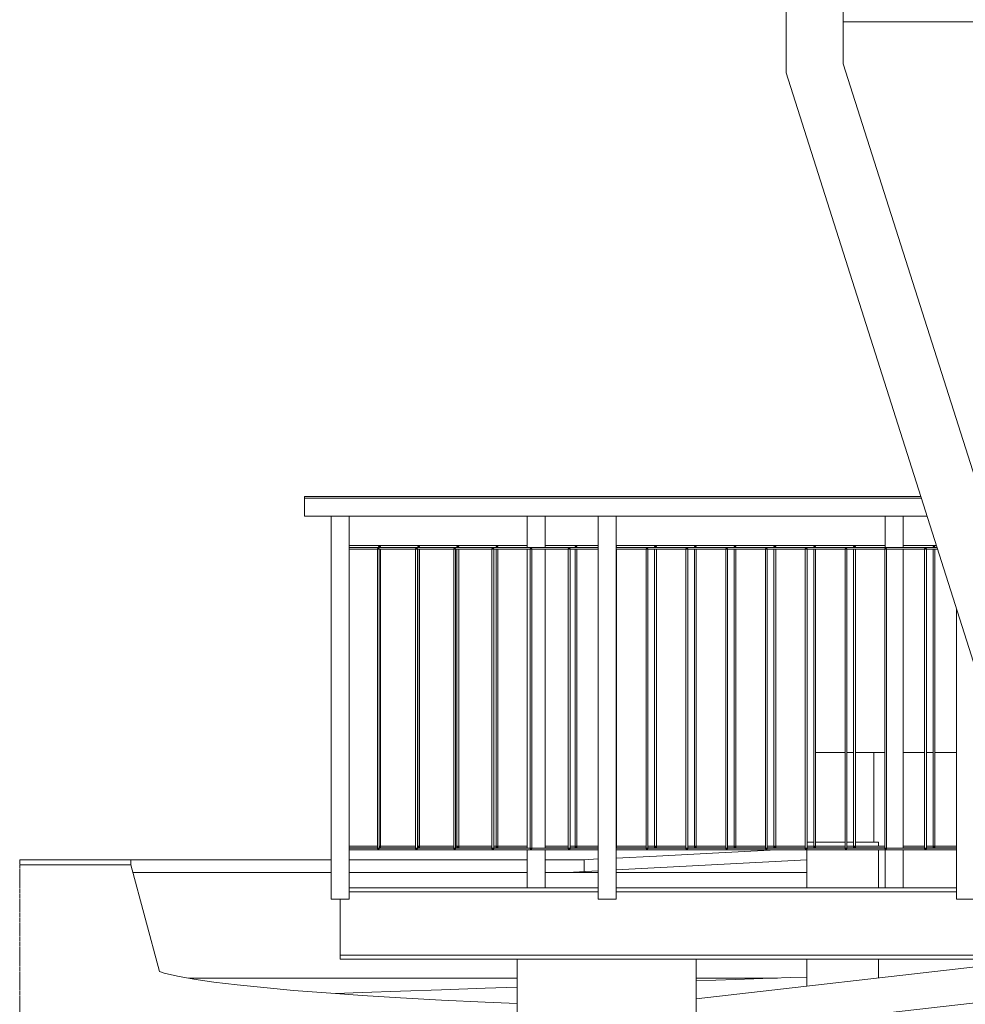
# Model space of a CAD drawing. Header units: centimetres. Extents: x -1589 to 108054, y -205274 to 31709.
# Tile 50 of 256: x -217 to 47, y -5058 to -4782. Entities that reach past the tile are written whole.
import ezdxf

# ---------------------------------------------------------------- set-up
doc = ezdxf.new("R2010")
doc.units = ezdxf.units.CM
doc.header["$LTSCALE"] = 0.01
doc.header["$MEASUREMENT"] = 0
doc.linetypes.add('Przerywana długa', pattern=[100, 50, -50])
for name, color, linetype, lineweight in [('0_Teren_Nr_pióra__1', 8, 'Continuous', 0), ('0_Teren_Nr_pióra__255', 7, 'Continuous', 0), ('2_barierki.ISTN_Nr_pióra__1', 8, 'Continuous', 0), ('2_lądowisko_IFC.ISTN_Nr_pióra__1', 8, 'Continuous', 9), ('2_ściany zewnętrzne.ISTN_Nr_pióra__1', 8, 'Continuous', 0)]:
    doc.layers.add(name, color=color, linetype=linetype, lineweight=lineweight)

msp = doc.modelspace()

# ---------------------------------------------------------------- linework, layer by layer
at = {"layer": '0_Teren_Nr_pióra__1', "color": 8, "linetype": 'Continuous', "lineweight": 5, "ltscale": 0.1}
for p, q in [((-50.7351, -5016.76098), (-39.47867, -5016.19075)), ((-39.47867, -5016.19075), (-23.87066, -5015.40009)), ((-23.87066, -5015.40009), (-7.71324, -5014.58159)), ((-7.71324, -5014.58159), (-5.28005, -5014.45833)), ((-217.33133, -5017.20612), (-186.25806, -5017.20612)), ((-186.25806, -5018.61854), (-217.33133, -5018.61854)), ((-186.25806, -5017.20612), (-183.26426, -5017.20612)), ((-186.25806, -5018.61854), (-186.25806, -5017.20612)), ((-178.29155, -5048.47031), (-186.25806, -5018.61854)), ((-183.26426, -5017.20612), (-178.50033, -5017.20612)), ((-178.50033, -5017.20612), (-172.77122, -5017.20612)), ((-172.77122, -5017.20612), (-166.09264, -5017.20612)), ((-166.09264, -5017.20612), (-158.48289, -5017.20612)), ((-158.48289, -5017.20612), (-149.96283, -5017.20612)), ((-149.96283, -5017.20612), (-140.55581, -5017.20612)), ((-140.55581, -5017.20612), (-130.29993, -5017.20612)), ((-125.29977, -5017.20612), (-119.1864, -5017.20612)), ((-119.1864, -5017.20612), (-107.28258, -5017.20612)), ((-107.28258, -5017.20612), (-94.60879, -5017.20612)), ((-94.60879, -5017.20612), (-81.19976, -5017.20612)), ((-81.19976, -5017.20612), (-75.5849, -5017.20612)), ((-70.5849, -5017.20612), (-67.09224, -5017.20612)), ((-67.09224, -5017.20612), (-59.70858, -5017.20612)), ((-59.70858, -5017.21556), (-55.7351, -5017.01427)), ((-59.70858, -5017.21556), (-59.70858, -5017.20612)), ((-59.70858, -5020.55587), (-59.70858, -5017.21556)), ((-50.7351, -5020.0856), (2.52353, -5017.29449)), ((2.52353, -5017.29449), (2.52274, -5020.80299)), ((-130.29993, -5020.80286), (-185.67513, -5020.80286)), ((-75.5849, -5020.80286), (-125.29993, -5020.80286)), ((-64.42155, -5020.80286), (-70.5849, -5020.80286)), ((-64.42155, -5020.80286), (-55.7351, -5020.34764)), ((-55.7351, -5020.80286), (-64.42155, -5020.80286)), ((2.52274, -5020.80286), (-50.7351, -5020.80286)), ((-28.37418, -5056.05623), (68.1532, -5045.05833)), ((-176.95362, -5048.89892), (-178.29155, -5048.47031)), ((-173.29506, -5049.74611), (-176.95362, -5048.89892)), ((-168.66714, -5050.58018), (-173.29506, -5049.74611)), ((-170.21649, -5050.30094), (-78.37418, -5050.30094)), ((-163.08675, -5051.39808), (-168.66714, -5050.58018)), ((-156.57424, -5052.19682), (-163.08675, -5051.39808)), ((-28.37418, -5050.30094), (-5.69564, -5050.30094)), ((-28.37418, -5051.09511), (-17.45544, -5050.71266)), ((-17.45544, -5050.71266), (-2.07336, -5050.17413)), ((-2.07336, -5050.17413), (2.52353, -5050.01326)), ((2.52353, -5052.53588), (2.52353, -5050.01326)), ((-149.15337, -5052.97351), (-156.57424, -5052.19682)), ((-140.85124, -5053.7253), (-149.15337, -5052.97351)), ((-131.69813, -5054.44944), (-140.85124, -5053.7253)), ((-129.08813, -5054.63107), (-131.69813, -5054.44944)), ((-129.08813, -5054.63107), (-121.72746, -5054.37183)), ((-121.72744, -5055.1433), (-129.08813, -5054.63107)), ((-121.72746, -5054.37183), (-110.97557, -5053.99353)), ((-110.97557, -5053.99353), (-99.48172, -5053.58948)), ((-99.48172, -5053.58948), (-87.28785, -5053.16114)), ((-87.28785, -5053.16114), (-78.37418, -5052.84824)), ((78.23284, -5053.9746), (20.98488, -5060.49718)), ((-110.97555, -5055.80434), (-121.72744, -5055.1433)), ((-99.4817, -5056.43016), (-110.97555, -5055.80434)), ((-87.28782, -5057.01846), (-99.4817, -5056.43016)), ((-78.37418, -5057.39906), (-87.28782, -5057.01846))]:
    msp.add_line(p, q, dxfattribs=at)
at = {"layer": '0_Teren_Nr_pióra__255', "color": 8, "linetype": 'Przerywana długa', "lineweight": 5, "ltscale": 0.1}
for p, q in [((-217.33133, -5017.20612), (-217.33133, -5018.61854)), ((-217.33133, -5018.61854), (-217.33133, -5059.72979))]:
    msp.add_line(p, q, dxfattribs=at)
at = {"layer": '2_barierki.ISTN_Nr_pióra__1', "color": 8, "linetype": 'Continuous', "lineweight": 5, "ltscale": 0.1}
for p, q in [((-137.79993, -4921.20833), (-137.79993, -4916.20833)), ((-127.79993, -4916.20833), (-137.79993, -4916.20833)), ((-137.79977, -4916.20833), (-137.79977, -4915.69177)), ((-127.79977, -4915.69177), (-137.79977, -4915.69177)), ((-127.79993, -4916.20833), (34.47179, -4916.20833)), ((-127.79977, -4915.69177), (34.30771, -4915.69178)), ((-130.29993, -4921.20833), (-137.79993, -4921.20833)), ((-130.29993, -4921.20833), (-125.29993, -4921.20833)), ((-130.29993, -5028.20833), (-130.29993, -4921.20833)), ((-125.29993, -4921.20833), (-55.7351, -4921.20833)), ((-125.29993, -5028.20833), (-125.29993, -4921.20833)), ((-75.5849, -4929.95833), (-75.5849, -4921.20833)), ((-70.5849, -4929.95833), (-70.5849, -4921.20833)), ((-55.7351, -4921.20833), (-50.7351, -4921.20833)), ((-55.7351, -5028.20833), (-55.7351, -4921.20833)), ((-50.7351, -4921.20833), (36.06003, -4921.20833)), ((-50.7351, -5028.20833), (-50.7351, -4921.20833)), ((24.4151, -4929.95833), (24.4151, -4921.20833)), ((29.4151, -4929.95833), (29.4151, -4921.20833)), ((-125.29993, -4929.44177), (-75.5849, -4929.44177)), ((-125.29993, -4929.94177), (-117.1068, -4929.94177)), ((-125.29993, -4929.95833), (-55.7351, -4929.95833)), ((-125.29993, -4930.45833), (-117.39781, -4930.45833)), ((-117.39781, -4930.20833), (-116.89781, -4930.20833)), ((-117.39781, -4930.45833), (-117.39781, -4930.20833)), ((-117.39781, -4930.45833), (-116.89781, -4930.45833)), ((-117.39781, -5013.95833), (-117.39781, -4930.45833)), ((-117.1068, -4929.69177), (-116.6068, -4929.69177)), ((-117.1068, -4929.94177), (-117.1068, -4929.69177)), ((-117.1068, -4929.94177), (-116.6068, -4929.94177)), ((-117.1068, -4929.95833), (-117.1068, -4929.94177)), ((-116.89781, -4930.45833), (-116.89781, -4930.20833)), ((-116.89781, -4930.45833), (-106.74569, -4930.45833)), ((-116.89781, -5013.95833), (-116.89781, -4930.45833)), ((-116.6068, -4929.94177), (-116.6068, -4929.69177)), ((-116.6068, -4929.94177), (-106.16383, -4929.94177)), ((-116.6068, -4929.95833), (-116.6068, -4929.94177)), ((-116.6068, -5013.44177), (-116.6068, -4930.45833)), ((-106.74569, -4930.20833), (-106.24569, -4930.20833)), ((-106.74569, -4930.45833), (-106.74569, -4930.20833)), ((-106.74569, -4930.45833), (-106.24569, -4930.45833)), ((-106.74569, -5013.95833), (-106.74569, -4930.45833)), ((-106.24569, -4930.45833), (-106.24569, -4930.20833)), ((-106.24569, -4930.45833), (-96.09358, -4930.45833)), ((-106.24569, -5013.95833), (-106.24569, -4930.45833)), ((-106.16383, -4929.69177), (-105.66383, -4929.69177)), ((-106.16383, -4929.94177), (-106.16383, -4929.69177)), ((-106.16383, -4929.94177), (-105.66383, -4929.94177)), ((-106.16383, -4929.95833), (-106.16383, -4929.94177)), ((-106.16383, -5013.44177), (-106.16383, -4930.45833)), ((-105.66383, -4929.94177), (-105.66383, -4929.69177)), ((-105.66383, -4929.94177), (-95.22086, -4929.94177)), ((-105.66383, -4929.95833), (-105.66383, -4929.94177)), ((-105.66383, -5013.44177), (-105.66383, -4930.45833)), ((-96.09358, -4930.20833), (-95.59358, -4930.20833)), ((-96.09358, -4930.45833), (-96.09358, -4930.20833)), ((-96.09358, -4930.45833), (-95.59358, -4930.45833)), ((-96.09358, -5013.95833), (-96.09358, -4930.45833)), ((-95.59358, -4930.45833), (-95.59358, -4930.20833)), ((-95.59358, -4930.45833), (-85.44146, -4930.45833)), ((-95.59358, -5013.95833), (-95.59358, -4930.45833)), ((-95.22086, -4929.69177), (-94.72086, -4929.69177)), ((-95.22086, -4929.94177), (-95.22086, -4929.69177)), ((-95.22086, -4929.94177), (-94.72086, -4929.94177)), ((-95.22086, -4929.95833), (-95.22086, -4929.94177)), ((-95.22086, -5013.44177), (-95.22086, -4930.45833)), ((-94.72086, -4929.94177), (-94.72086, -4929.69177)), ((-94.72086, -4929.94177), (-84.27788, -4929.94177)), ((-94.72086, -4929.95833), (-94.72086, -4929.94177)), ((-94.72086, -5013.44177), (-94.72086, -4930.45833)), ((-85.44146, -4930.20833), (-84.94146, -4930.20833)), ((-85.44146, -4930.45833), (-85.44146, -4930.20833)), ((-85.44146, -4930.45833), (-84.94146, -4930.45833)), ((-85.44146, -5013.95833), (-85.44146, -4930.45833)), ((-84.94146, -4930.45833), (-84.94146, -4930.20833)), ((-84.94146, -4930.45833), (-74.78934, -4930.45833)), ((-84.94146, -5013.95833), (-84.94146, -4930.45833)), ((-84.27788, -4929.69177), (-83.77788, -4929.69177)), ((-84.27788, -4929.94177), (-84.27788, -4929.69177)), ((-84.27788, -4929.94177), (-83.77788, -4929.94177)), ((-84.27788, -4929.95833), (-84.27788, -4929.94177)), ((-84.27788, -5013.44177), (-84.27788, -4930.45833)), ((-83.77788, -4929.94177), (-83.77788, -4929.69177)), ((-83.77788, -4929.94177), (-75.5849, -4929.94177)), ((-83.77788, -4929.95833), (-83.77788, -4929.94177)), ((-83.77788, -5013.44177), (-83.77788, -4930.45833)), ((-75.5849, -5013.95833), (-75.5849, -4930.45833)), ((-74.78934, -4930.20833), (-74.28934, -4930.20833)), ((-74.78934, -4930.45833), (-74.78934, -4930.20833)), ((-74.78934, -4930.45833), (-74.28934, -4930.45833)), ((-74.78934, -5013.95833), (-74.78934, -4930.45833)), ((-74.28934, -4930.45833), (-74.28934, -4930.20833)), ((-74.28934, -4930.45833), (-64.13722, -4930.45833)), ((-74.28934, -5013.95833), (-74.28934, -4930.45833)), ((-70.5849, -4929.44177), (-55.7351, -4929.44177)), ((-70.5849, -4929.94177), (-62.2238, -4929.94177)), ((-70.5849, -5013.95833), (-70.5849, -4930.45833)), ((-64.13722, -4930.20833), (-63.63722, -4930.20833)), ((-64.13722, -4930.45833), (-64.13722, -4930.20833)), ((-64.13722, -4930.45833), (-63.63722, -4930.45833)), ((-64.13722, -5013.95833), (-64.13722, -4930.45833)), ((-63.63722, -4930.45833), (-63.63722, -4930.20833)), ((-63.63722, -4930.45833), (-55.7351, -4930.45833)), ((-63.63722, -5013.95833), (-63.63722, -4930.45833)), ((-62.2238, -4929.69177), (-61.7238, -4929.69177)), ((-62.2238, -4929.94177), (-62.2238, -4929.69177)), ((-62.2238, -4929.94177), (-61.7238, -4929.94177)), ((-62.2238, -4929.95833), (-62.2238, -4929.94177)), ((-62.2238, -5013.44178), (-62.2238, -4930.45833)), ((-61.7238, -4929.94177), (-61.7238, -4929.69177)), ((-61.7238, -4929.94177), (-55.7351, -4929.94177)), ((-61.7238, -4929.95833), (-61.7238, -4929.94177)), ((-61.7238, -5013.44178), (-61.7238, -4930.45833)), ((-50.7351, -4929.44177), (24.4151, -4929.44178)), ((-50.7351, -4929.69177), (-50.61269, -4929.69177)), ((-50.7351, -4929.94177), (-50.61269, -4929.94177)), ((-50.7351, -4929.95833), (38.83944, -4929.95833)), ((-50.7351, -4930.45833), (-42.37399, -4930.45833)), ((-50.61269, -4929.94177), (-50.61269, -4929.69177)), ((-50.61269, -4929.94177), (-40.00158, -4929.94177)), ((-50.61269, -4929.95833), (-50.61269, -4929.94177)), ((-50.61269, -5013.44178), (-50.61269, -4930.45833)), ((-42.37399, -4930.20833), (-41.87399, -4930.20833)), ((-42.37399, -4930.45833), (-42.37399, -4930.20833)), ((-42.37399, -4930.45833), (-41.87399, -4930.45833)), ((-42.37399, -5013.95833), (-42.37399, -4930.45833)), ((-41.87399, -4930.45833), (-41.87399, -4930.20833)), ((-41.87399, -4930.45833), (-31.26288, -4930.45833)), ((-41.87399, -5013.95833), (-41.87399, -4930.45833)), ((-40.00158, -4929.69178), (-39.50158, -4929.69178)), ((-40.00158, -4929.94177), (-40.00158, -4929.69178)), ((-40.00158, -4929.94177), (-39.50158, -4929.94177)), ((-40.00158, -4929.95833), (-40.00158, -4929.94177)), ((-40.00158, -5013.44178), (-40.00158, -4930.45833)), ((-39.50158, -4929.94177), (-39.50158, -4929.69178)), ((-39.50158, -4929.94177), (-28.89047, -4929.94177)), ((-39.50158, -4929.95833), (-39.50158, -4929.94177)), ((-39.50158, -5013.44178), (-39.50158, -4930.45833)), ((-31.26288, -4930.20833), (-30.76288, -4930.20833)), ((-31.26288, -4930.45833), (-31.26288, -4930.20833)), ((-31.26288, -4930.45833), (-30.76288, -4930.45833)), ((-31.26288, -5013.95833), (-31.26288, -4930.45833)), ((-30.76288, -4930.45833), (-30.76288, -4930.20833)), ((-30.76288, -4930.45833), (-20.15177, -4930.45833)), ((-30.76288, -5013.95833), (-30.76288, -4930.45833)), ((-28.89047, -4929.69178), (-28.39047, -4929.69178)), ((-28.89047, -4929.94177), (-28.89047, -4929.69178)), ((-28.89047, -4929.94177), (-28.39047, -4929.94177)), ((-28.89047, -4929.95833), (-28.89047, -4929.94177)), ((-28.89047, -5013.44178), (-28.89047, -4930.45833)), ((-28.39047, -4929.94177), (-28.39047, -4929.69178)), ((-28.39047, -4929.94177), (-17.77936, -4929.94178)), ((-28.39047, -4929.95833), (-28.39047, -4929.94177)), ((-28.39047, -5013.44178), (-28.39047, -4930.45833)), ((-20.15177, -4930.20833), (-19.65177, -4930.20833)), ((-20.15177, -4930.45833), (-20.15177, -4930.20833)), ((-20.15177, -4930.45833), (-19.65177, -4930.45833)), ((-20.15177, -5013.95833), (-20.15177, -4930.45833)), ((-19.65177, -4930.45833), (-19.65177, -4930.20833)), ((-19.65177, -4930.45833), (-9.04066, -4930.45833)), ((-19.65177, -5013.95833), (-19.65177, -4930.45833)), ((-17.77936, -4929.69178), (-17.27936, -4929.69178)), ((-17.77936, -4929.94178), (-17.77936, -4929.69178)), ((-17.77936, -4929.94178), (-17.27936, -4929.94178)), ((-17.77936, -4929.95833), (-17.77936, -4929.94178)), ((-17.77936, -5013.44178), (-17.77936, -4930.45833)), ((-17.27936, -4929.94178), (-17.27936, -4929.69178)), ((-17.27936, -4929.94178), (-6.66824, -4929.94178)), ((-17.27936, -4929.95833), (-17.27936, -4929.94178)), ((-17.27936, -5013.44178), (-17.27936, -4930.45833)), ((-9.04066, -4930.20833), (-8.54066, -4930.20833)), ((-9.04066, -4930.45833), (-9.04066, -4930.20833)), ((-9.04066, -4930.45833), (-8.54066, -4930.45833)), ((-9.04066, -5013.95833), (-9.04066, -4930.45833)), ((-8.54066, -4930.45833), (-8.54066, -4930.20833)), ((-8.54066, -4930.45833), (2.07045, -4930.45833)), ((-8.54066, -5013.95833), (-8.54066, -4930.45833)), ((-6.66824, -4929.69178), (-6.16824, -4929.69178)), ((-6.66824, -4929.94178), (-6.66824, -4929.69178)), ((-6.66824, -4929.94178), (-6.16824, -4929.94178)), ((-6.66824, -4929.95833), (-6.66824, -4929.94178)), ((-6.66824, -5013.44178), (-6.66824, -4930.45833)), ((-6.16824, -4929.94178), (-6.16824, -4929.69178)), ((-6.16824, -4929.94178), (4.44287, -4929.94178)), ((-6.16824, -4929.95833), (-6.16824, -4929.94178)), ((-6.16824, -5013.44178), (-6.16824, -4930.45833)), ((2.07045, -4930.20833), (2.57045, -4930.20833)), ((2.07045, -4930.45833), (2.07045, -4930.20833)), ((2.07045, -4930.45833), (2.57045, -4930.45833)), ((2.07045, -5013.95833), (2.07045, -4930.45833)), ((2.57045, -4930.45833), (2.57045, -4930.20833)), ((2.57045, -4930.45833), (13.18156, -4930.45833)), ((2.57045, -5013.95833), (2.57045, -4930.45833)), ((4.44287, -4929.69178), (4.94287, -4929.69178)), ((4.44287, -4929.94178), (4.44287, -4929.69178)), ((4.44287, -4929.94178), (4.94287, -4929.94178)), ((4.44287, -4929.95833), (4.44287, -4929.94178)), ((4.44287, -5013.44178), (4.44287, -4930.45833)), ((4.94287, -4929.94178), (4.94287, -4929.69178)), ((4.94287, -4929.94178), (15.55398, -4929.94178)), ((4.94287, -4929.95833), (4.94287, -4929.94178)), ((4.94287, -5013.44178), (4.94287, -4930.45833)), ((13.18156, -4930.20833), (13.68156, -4930.20833)), ((13.18156, -4930.45833), (13.18156, -4930.20833)), ((13.18156, -4930.45833), (13.68156, -4930.45833)), ((13.18156, -5013.95833), (13.18156, -4930.45833)), ((13.68156, -4930.45833), (13.68156, -4930.20833)), ((13.68156, -4930.45833), (24.29267, -4930.45833)), ((13.68156, -5013.95833), (13.68156, -4930.45833)), ((15.55398, -4929.69178), (16.05398, -4929.69178)), ((15.55398, -4929.94178), (15.55398, -4929.69178)), ((15.55398, -4929.94178), (16.05398, -4929.94178)), ((15.55398, -4929.95833), (15.55398, -4929.94178)), ((15.55398, -5013.44178), (15.55398, -4930.45833)), ((16.05398, -4929.94178), (16.05398, -4929.69178)), ((16.05398, -4929.94178), (24.4151, -4929.94178)), ((16.05398, -4929.95833), (16.05398, -4929.94178)), ((16.05398, -5013.44178), (16.05398, -4930.45833)), ((24.29267, -4930.20833), (24.79267, -4930.20833)), ((24.29267, -4930.45833), (24.29267, -4930.20833)), ((24.29267, -4930.45833), (24.79267, -4930.45833)), ((24.29267, -5013.95833), (24.29267, -4930.45833)), ((24.79267, -4930.45833), (24.79267, -4930.20833)), ((24.79267, -4930.45833), (35.40379, -4930.45833)), ((24.79267, -5013.95833), (24.79267, -4930.45833)), ((29.4151, -4929.44178), (38.67536, -4929.44178)), ((29.4151, -4929.94178), (37.7762, -4929.94178)), ((29.4151, -5013.95833), (29.4151, -4930.45833)), ((35.40379, -4930.20833), (35.90379, -4930.20833)), ((35.40379, -4930.45833), (35.40379, -4930.20833)), ((35.40379, -4930.45833), (35.90379, -4930.45833)), ((35.40379, -5013.95833), (35.40379, -4930.45833)), ((35.90379, -4930.45833), (35.90379, -4930.20833)), ((35.90379, -4930.45833), (38.99826, -4930.45833)), ((35.90379, -5013.95833), (35.90379, -4930.45833)), ((37.7762, -4929.69178), (38.2762, -4929.69178)), ((37.7762, -4929.94178), (37.7762, -4929.69178)), ((37.7762, -4929.94178), (38.2762, -4929.94178)), ((37.7762, -4929.95833), (37.7762, -4929.94178)), ((37.7762, -5013.44178), (37.7762, -4930.45833)), ((38.2762, -4929.94178), (38.2762, -4929.69178)), ((38.2762, -4929.94178), (38.83418, -4929.94178)), ((38.2762, -4929.95833), (38.2762, -4929.94178)), ((38.2762, -5013.44178), (38.2762, -4930.45833)), ((44.2649, -5028.20833), (44.2649, -4947.03846)), ((-125.29993, -5013.44177), (-117.39781, -5013.44177)), ((-116.89781, -5013.44177), (-116.6068, -5013.44177)), ((-116.6068, -5013.44177), (-106.74569, -5013.44177)), ((-116.6068, -5013.69177), (-116.6068, -5013.44177)), ((-106.24569, -5013.44177), (-106.16383, -5013.44177)), ((-106.16383, -5013.44177), (-105.66383, -5013.44177)), ((-106.16383, -5013.69177), (-106.16383, -5013.44177)), ((-105.66383, -5013.44177), (-96.09358, -5013.44177)), ((-105.66383, -5013.69177), (-105.66383, -5013.44177)), ((-95.59358, -5013.44177), (-95.22086, -5013.44177)), ((-95.22086, -5013.44177), (-94.72086, -5013.44177)), ((-95.22086, -5013.69177), (-95.22086, -5013.44177)), ((-94.72086, -5013.44177), (-85.44146, -5013.44177)), ((-94.72086, -5013.69177), (-94.72086, -5013.44177)), ((-84.94146, -5013.44177), (-84.27788, -5013.44177)), ((-84.27788, -5013.44177), (-83.77788, -5013.44177)), ((-84.27788, -5013.69177), (-84.27788, -5013.44177)), ((-83.77788, -5013.44177), (-75.5849, -5013.44177)), ((-83.77788, -5013.69177), (-83.77788, -5013.44177)), ((-70.5849, -5013.44178), (-64.13722, -5013.44178)), ((-63.63722, -5013.44178), (-62.2238, -5013.44178)), ((-62.2238, -5013.44178), (-61.7238, -5013.44178)), ((-62.2238, -5013.69177), (-62.2238, -5013.44178)), ((-61.7238, -5013.44178), (-55.7351, -5013.44178)), ((-61.7238, -5013.69177), (-61.7238, -5013.44178)), ((-50.7351, -5013.44178), (-50.61269, -5013.44178)), ((-50.61269, -5013.44178), (-42.37399, -5013.44178)), ((-50.61269, -5013.69177), (-50.61269, -5013.44178)), ((-41.87399, -5013.44178), (-40.00158, -5013.44178)), ((-40.00158, -5013.44178), (-39.50158, -5013.44178)), ((-40.00158, -5013.69178), (-40.00158, -5013.44178)), ((-39.50158, -5013.44178), (-31.26288, -5013.44178)), ((-39.50158, -5013.69178), (-39.50158, -5013.44178)), ((-30.76288, -5013.44178), (-28.89047, -5013.44178)), ((-28.89047, -5013.44178), (-28.39047, -5013.44178)), ((-28.89047, -5013.69178), (-28.89047, -5013.44178)), ((-28.39047, -5013.44178), (-20.15177, -5013.44178)), ((-28.39047, -5013.69178), (-28.39047, -5013.44178)), ((-19.65177, -5013.44178), (-17.77936, -5013.44178)), ((-17.77936, -5013.44178), (-17.27936, -5013.44178)), ((-17.77936, -5013.69178), (-17.77936, -5013.44178)), ((-17.27936, -5013.44178), (-9.04066, -5013.44178)), ((-17.27936, -5013.69178), (-17.27936, -5013.44178)), ((-8.54066, -5013.44178), (-6.66824, -5013.44178)), ((-6.66824, -5013.44178), (-6.16824, -5013.44178)), ((-6.66824, -5013.69178), (-6.66824, -5013.44178)), ((-6.16824, -5013.44178), (2.07045, -5013.44178)), ((-6.16824, -5013.69178), (-6.16824, -5013.44178)), ((2.57045, -5013.44178), (4.44287, -5013.44178)), ((4.44287, -5013.44178), (4.94287, -5013.44178)), ((4.44287, -5013.69178), (4.44287, -5013.44178)), ((4.94287, -5013.44178), (13.18156, -5013.44178)), ((4.94287, -5013.69178), (4.94287, -5013.44178)), ((13.68156, -5013.44178), (15.55398, -5013.44178)), ((15.55398, -5013.44178), (16.05398, -5013.44178)), ((15.55398, -5013.69178), (15.55398, -5013.44178)), ((16.05398, -5013.44178), (24.29267, -5013.44178)), ((16.05398, -5013.69178), (16.05398, -5013.44178)), ((29.4151, -5013.44178), (35.40379, -5013.44178)), ((35.90379, -5013.44178), (37.7762, -5013.44178)), ((37.7762, -5013.44178), (38.2762, -5013.44178)), ((37.7762, -5013.69178), (37.7762, -5013.44178)), ((38.2762, -5013.44178), (44.2649, -5013.44178)), ((38.2762, -5013.69178), (38.2762, -5013.44178)), ((-125.29993, -5013.94177), (-117.39781, -5013.94177)), ((-125.29993, -5013.95833), (-117.39781, -5013.95833)), ((-125.29993, -5014.45833), (-55.7351, -5014.45833)), ((-117.39781, -5013.95833), (-116.89781, -5013.95833)), ((-117.39781, -5014.20833), (-117.39781, -5013.95833)), ((-117.39781, -5014.20833), (-116.89781, -5014.20833)), ((-116.89781, -5013.69177), (-116.6068, -5013.69177)), ((-116.89781, -5013.94177), (-106.74569, -5013.94177)), ((-116.89781, -5013.95833), (-106.74569, -5013.95833)), ((-116.89781, -5014.20833), (-116.89781, -5013.95833)), ((-106.74569, -5013.95833), (-106.24569, -5013.95833)), ((-106.74569, -5014.20833), (-106.74569, -5013.95833)), ((-106.74569, -5014.20833), (-106.24569, -5014.20833)), ((-106.24569, -5013.94177), (-96.09358, -5013.94177)), ((-106.24569, -5013.95833), (-96.09358, -5013.95833)), ((-106.24569, -5014.20833), (-106.24569, -5013.95833)), ((-106.16383, -5013.69177), (-105.66383, -5013.69177)), ((-96.09358, -5013.95833), (-95.59358, -5013.95833)), ((-96.09358, -5014.20833), (-96.09358, -5013.95833)), ((-96.09358, -5014.20833), (-95.59358, -5014.20833)), ((-95.59358, -5013.94177), (-85.44146, -5013.94177)), ((-95.59358, -5013.95833), (-85.44146, -5013.95833)), ((-95.59358, -5014.20833), (-95.59358, -5013.95833)), ((-95.22086, -5013.69177), (-94.72086, -5013.69177)), ((-85.44146, -5013.95833), (-84.94146, -5013.95833)), ((-85.44146, -5014.20833), (-85.44146, -5013.95833)), ((-85.44146, -5014.20833), (-84.94146, -5014.20833)), ((-84.94146, -5013.94177), (-75.5849, -5013.94178)), ((-84.94146, -5013.95833), (-74.78934, -5013.95833)), ((-84.94146, -5014.20833), (-84.94146, -5013.95833)), ((-84.27788, -5013.69177), (-83.77788, -5013.69177)), ((-75.5849, -5025.05833), (-75.5849, -5014.45833)), ((-74.78934, -5013.95833), (-74.28934, -5013.95833)), ((-74.78934, -5014.20833), (-74.78934, -5013.95833)), ((-74.78934, -5014.20833), (-74.28934, -5014.20833)), ((-74.28934, -5013.95833), (-64.13722, -5013.95833)), ((-74.28934, -5014.20833), (-74.28934, -5013.95833)), ((-70.5849, -5013.94178), (-64.13722, -5013.94178)), ((-70.5849, -5025.05833), (-70.5849, -5014.45833)), ((-64.13722, -5013.95833), (-63.63722, -5013.95833)), ((-64.13722, -5014.20833), (-64.13722, -5013.95833)), ((-64.13722, -5014.20833), (-63.63722, -5014.20833)), ((-63.63722, -5013.94178), (-55.7351, -5013.94178)), ((-63.63722, -5013.95833), (-55.7351, -5013.95833)), ((-63.63722, -5014.20833), (-63.63722, -5013.95833)), ((-62.2238, -5013.69177), (-61.7238, -5013.69177)), ((-50.7351, -5013.69177), (-50.61269, -5013.69177)), ((-50.7351, -5013.94178), (-42.37399, -5013.94178)), ((-50.7351, -5013.95833), (-42.37399, -5013.95833)), ((-50.7351, -5014.45833), (44.2649, -5014.45833)), ((-42.37399, -5013.95833), (-41.87399, -5013.95833)), ((-42.37399, -5014.20833), (-42.37399, -5013.95833)), ((-42.37399, -5014.20833), (-41.87399, -5014.20833)), ((-41.87399, -5013.94178), (-31.26288, -5013.94178)), ((-41.87399, -5013.95833), (-31.26288, -5013.95833)), ((-41.87399, -5014.20833), (-41.87399, -5013.95833)), ((-40.00158, -5013.69178), (-39.50158, -5013.69178)), ((-31.26288, -5013.95833), (-30.76288, -5013.95833)), ((-31.26288, -5014.20833), (-31.26288, -5013.95833)), ((-31.26288, -5014.20833), (-30.76288, -5014.20833)), ((-30.76288, -5013.94178), (-20.15177, -5013.94178)), ((-30.76288, -5013.95833), (-20.15177, -5013.95833)), ((-30.76288, -5014.20833), (-30.76288, -5013.95833)), ((-28.89047, -5013.69178), (-28.39047, -5013.69178)), ((-20.15177, -5013.95833), (-19.65177, -5013.95833)), ((-20.15177, -5014.20833), (-20.15177, -5013.95833)), ((-20.15177, -5014.20833), (-19.65177, -5014.20833)), ((-19.65177, -5013.94178), (-9.04066, -5013.94178)), ((-19.65177, -5013.95833), (-9.04066, -5013.95833)), ((-19.65177, -5014.20833), (-19.65177, -5013.95833)), ((-17.77936, -5013.69178), (-17.27936, -5013.69178)), ((-9.04066, -5013.95833), (-8.54066, -5013.95833)), ((-9.04066, -5014.20833), (-9.04066, -5013.95833)), ((-9.04066, -5014.20833), (-8.54066, -5014.20833)), ((-8.54066, -5013.94178), (2.07045, -5013.94178)), ((-8.54066, -5013.95833), (2.07045, -5013.95833)), ((-8.54066, -5014.20833), (-8.54066, -5013.95833)), ((-6.66824, -5013.69178), (-6.16824, -5013.69178)), ((2.07045, -5013.95833), (2.57045, -5013.95833)), ((2.07045, -5014.20833), (2.07045, -5013.95833)), ((2.07045, -5014.20833), (2.57045, -5014.20833)), ((2.57045, -5013.94178), (13.18156, -5013.94178)), ((2.57045, -5013.95833), (13.18156, -5013.95833)), ((2.57045, -5014.20833), (2.57045, -5013.95833)), ((4.44287, -5013.69178), (4.94287, -5013.69178)), ((13.18156, -5013.95833), (13.68156, -5013.95833)), ((13.18156, -5014.20833), (13.18156, -5013.95833)), ((13.18156, -5014.20833), (13.68156, -5014.20833)), ((13.68156, -5013.94178), (24.29267, -5013.94178)), ((13.68156, -5013.95833), (24.29267, -5013.95833)), ((13.68156, -5014.20833), (13.68156, -5013.95833)), ((15.55398, -5013.69178), (16.05398, -5013.69178)), ((24.29267, -5013.95833), (24.79267, -5013.95833)), ((24.29267, -5014.20833), (24.29267, -5013.95833)), ((24.29267, -5014.20833), (24.79267, -5014.20833)), ((24.4151, -5025.05833), (24.4151, -5014.45833)), ((24.79267, -5013.95833), (35.40379, -5013.95833)), ((24.79267, -5014.20833), (24.79267, -5013.95833)), ((29.4151, -5013.94178), (35.40379, -5013.94178)), ((29.4151, -5025.05833), (29.4151, -5014.45833)), ((35.40379, -5013.95833), (35.90379, -5013.95833)), ((35.40379, -5014.20833), (35.40379, -5013.95833)), ((35.40379, -5014.20833), (35.90379, -5014.20833)), ((35.90379, -5013.94178), (44.2649, -5013.94178)), ((35.90379, -5013.95833), (44.2649, -5013.95833)), ((35.90379, -5014.20833), (35.90379, -5013.95833)), ((37.7762, -5013.69178), (38.2762, -5013.69178)), ((-130.29993, -5028.20833), (-125.29993, -5028.20833)), ((-55.7351, -5028.20833), (-50.7351, -5028.20833)), ((44.2649, -5028.20833), (49.2649, -5028.20833))]:
    msp.add_line(p, q, dxfattribs=at)
at = {"layer": '2_lądowisko_IFC.ISTN_Nr_pióra__1', "color": 8, "linetype": 'Continuous', "lineweight": 5, "ltscale": 0.1}
for p, q in [((-3.2996, -4107.05833), (-3.2996, -4797.29839)), ((12.7004, -4107.05833), (12.7004, -4794.81827)), ((370.0004, -4783.05833), (12.7004, -4783.05833)), ((148.0943, -5221.05833), (12.7004, -4794.81827)), ((131.3065, -5221.05833), (-3.2996, -4797.29839)), ((-55.7351, -5025.05833), (-125.29993, -5025.05833)), ((-55.7351, -5026.20833), (-125.29993, -5026.20833)), ((44.2649, -5025.05833), (-50.7351, -5025.05833)), ((44.2649, -5026.20833), (-50.7351, -5026.20833)), ((-127.79963, -5043.90833), (-127.79963, -5028.20833)), ((-127.79963, -5045.05833), (-127.79963, -5043.90833)), ((75.03532, -5043.90833), (-127.79963, -5043.90833)), ((-78.37418, -5045.05833), (-127.79963, -5045.05833)), ((-78.37418, -5061.19556), (-78.37418, -5045.05833)), ((-78.37418, -5045.05833), (-28.37418, -5045.05833)), ((-28.37418, -5060.75923), (-28.37418, -5045.05833)), ((75.40062, -5045.05833), (-28.37418, -5045.05833))]:
    msp.add_line(p, q, dxfattribs=at)
at = {"layer": '2_ściany zewnętrzne.ISTN_Nr_pióra__1', "color": 8, "linetype": 'Continuous', "lineweight": 5, "ltscale": 0.1}
for p, q in [((4.94287, -4987.29718), (13.18156, -4987.29718)), ((13.68156, -4987.29718), (15.55398, -4987.29718)), ((16.05398, -4987.29718), (21.26512, -4987.29718)), ((21.26512, -4987.29718), (21.26512, -5012.29718)), ((24.29267, -4987.29718), (21.26512, -4987.29718)), ((35.40379, -4987.29718), (29.4151, -4987.29718)), ((37.7762, -4987.29718), (35.90379, -4987.29718)), ((44.2649, -4987.29718), (38.2762, -4987.29718)), ((4.44287, -5012.29718), (2.57045, -5012.29718)), ((13.18156, -5012.29718), (4.94287, -5012.29718)), ((15.55398, -5012.29718), (13.68156, -5012.29718)), ((22.52353, -5012.29718), (16.05398, -5012.29718)), ((22.52353, -5013.44178), (22.52353, -5012.29718)), ((2.52353, -5014.45833), (2.52353, -5025.05833)), ((22.52353, -5013.95833), (22.52353, -5013.94178)), ((22.52353, -5025.05833), (22.52353, -5014.45833)), ((2.52353, -5045.05833), (2.52353, -5050.01326)), ((22.52353, -5050.25717), (22.52353, -5045.05833))]:
    msp.add_line(p, q, dxfattribs=at)

doc.saveas('drawing.dxf')
